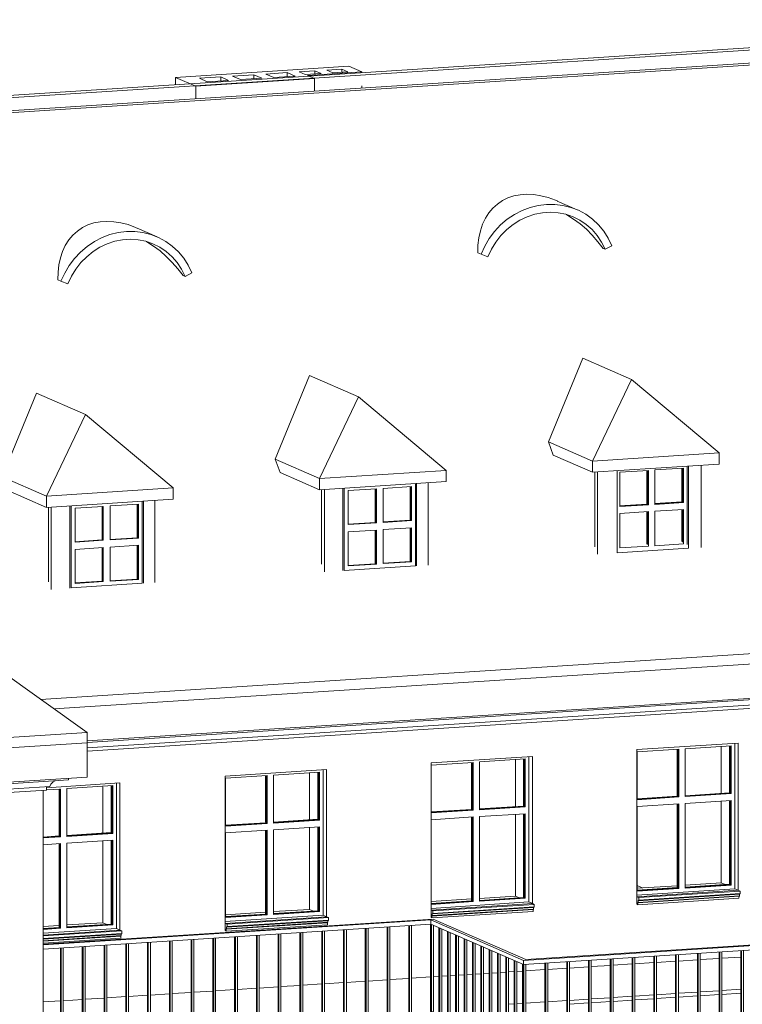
# Model space of a CAD drawing. Header units: millimetres. Extents: x -784 to 360321, y -10607 to 16514.
# Tile 93 of 95: x 331890 to 340411, y 136 to 11745. Entities that reach past the tile are written whole.
import ezdxf

# ---------------------------------------------------------------- set-up
doc = ezdxf.new("R2010")
doc.units = ezdxf.units.MM
doc.layers.add('A-AREA', color=7, linetype='Continuous', lineweight=5)
doc.layers.add('A-GENM', color=7, linetype='Continuous', lineweight=5)
for name, color, linetype, lineweight, true_color in [('A-FLOR', 7, 'Continuous', 18, 0x7f7f7f), ('A-FLOR-HRAL', 7, 'Continuous', 18, 0x7f7f7f), ('A-GLAZ', 7, 'Continuous', 18, 0x7f7f7f), ('A-ROOF', 7, 'Continuous', 18, 0x7f7f7f), ('A-WALL', 7, 'Continuous', 18, 0x7f7f7f)]:
    doc.layers.add(name, color=color, linetype=linetype, lineweight=lineweight, true_color=true_color)

# ---------------------------------------------------------------- blocks, each defined once
blk = doc.blocks.new('Poręcz - 25mm-V390-_3D_ Kopia 1 Kopia 2')
at = {"layer": 'A-FLOR-HRAL', "lineweight": 9}
for p, q in [((-9423, -2598), (-9423, -3626)), ((-9414, -3630), (-9414, -2597)), ((-9390, -3629), (-9390, -2596)), ((-9423, -3626), (-9414, -3630)), ((-9414, -3630), (-9390, -3629))]:
    blk.add_line(p, q, dxfattribs=at)
blk = doc.blocks.new('Poręcz - 25mm-V405-_3D_ Kopia 1 Kopia 2')
at = {"layer": 'A-FLOR-HRAL', "lineweight": 9}
for p, q in [((-9184, 1646), (-9184, 1205)), ((-9175, 1201), (-9175, 1647)), ((-9151, 1191), (-9151, 1648)), ((-9184, 1099), (-9184, 618)), ((-9175, 614), (-9175, 1100)), ((-9184, 618), (-9175, 614)), ((-9175, 614), (-9161, 615))]:
    blk.add_line(p, q, dxfattribs=at)
blk = doc.blocks.new('Poręcz - 25mm-V406-_3D_ Kopia 1 Kopia 2')
at = {"layer": 'A-FLOR-HRAL', "lineweight": 9}
for p, q in [((-9440, 1630), (-9440, 1317)), ((-9431, 1313), (-9431, 1630)), ((-9408, 1303), (-9408, 1632)), ((-9440, 1245), (-9440, 1141)), ((-9431, 1141), (-9431, 1241)), ((-9440, 1083), (-9440, 601)), ((-9431, 597), (-9431, 1083)), ((-9440, 601), (-9431, 597)), ((-9431, 597), (-9418, 598))]:
    blk.add_line(p, q, dxfattribs=at)
blk = doc.blocks.new('Poręcz - 25mm-V407-_3D_ Kopia 1 Kopia 2')
at = {"layer": 'A-FLOR-HRAL', "lineweight": 9}
for p, q in [((-9697, 1613), (-9697, 1429)), ((-9688, 1425), (-9688, 1614)), ((-9665, 1415), (-9665, 1615)), ((-9665, 1126), (-9665, 1343))]:
    blk.add_line(p, q, dxfattribs=at)
blk = doc.blocks.new('Poręcz - 25mm-V408-_3D_ Kopia 1 Kopia 2')
at = {"layer": 'A-FLOR-HRAL', "lineweight": 9}
for p, q in [((-9954, 1597), (-9954, 1542)), ((-9945, 1538), (-9945, 1597)), ((-9921, 1527), (-9921, 1599)), ((-9954, 1469), (-9954, 1108)), ((-9945, 1108), (-9945, 1465)), ((-9921, 1110), (-9921, 1455)), ((-9954, 1049), (-9954, 568)), ((-9945, 564), (-9945, 1050)), ((-9954, 568), (-9945, 564)), ((-9945, 564), (-9931, 565))]:
    blk.add_line(p, q, dxfattribs=at)
blk = doc.blocks.new('Poręcz - 25mm-V409-_3D_ Kopia 1 Kopia 2')
at = {"layer": 'A-FLOR-HRAL', "lineweight": 9}
for p, q in [((-10203, 1092), (-10203, 1578)), ((-10194, 1574), (-10194, 1092)), ((-10171, 1094), (-10171, 1564)), ((-10203, 549), (-10203, 1033)), ((-10194, 1034), (-10194, 545)), ((-10203, 549), (-10194, 545)), ((-10194, 545), (-10188, 545))]:
    blk.add_line(p, q, dxfattribs=at)
blk = doc.blocks.new('Poręcz - 25mm-V410-_3D_ Kopia 1 Kopia 2')
at = {"layer": 'A-FLOR-HRAL', "lineweight": 9}
for p, q in [((-10105, 1098), (-10105, 1535)), ((-10096, 1531), (-10096, 1099)), ((-10072, 1100), (-10072, 1521)), ((-10105, 506), (-10105, 1040)), ((-10096, 1040), (-10096, 502)), ((-10072, 503), (-10072, 1042)), ((-10105, 506), (-10096, 502)), ((-10096, 502), (-10072, 503))]:
    blk.add_line(p, q, dxfattribs=at)
blk = doc.blocks.new('Poręcz - 25mm-V411-_3D_ Kopia 1 Kopia 2')
at = {"layer": 'A-FLOR-HRAL', "lineweight": 9}
for p, q in [((-10006, 1104), (-10006, 1492)), ((-9997, 1488), (-9997, 1105)), ((-9974, 1106), (-9974, 1478)), ((-10006, 462), (-10006, 1046)), ((-9997, 1047), (-9997, 459)), ((-9974, 460), (-9974, 1048)), ((-10006, 462), (-9997, 459)), ((-9997, 459), (-9974, 460))]:
    blk.add_line(p, q, dxfattribs=at)
blk = doc.blocks.new('Poręcz - 25mm-V412-_3D_ Kopia 1 Kopia 2')
at = {"layer": 'A-FLOR-HRAL', "lineweight": 9}
for p, q in [((-9908, 1111), (-9908, 1449)), ((-9899, 1445), (-9899, 1111)), ((-9875, 1113), (-9875, 1435)), ((-9899, 1053), (-9899, 415)), ((-9875, 417), (-9875, 1055)), ((-9899, 415), (-9875, 417))]:
    blk.add_line(p, q, dxfattribs=at)
blk = doc.blocks.new('Poręcz - 25mm-V413-_3D_ Kopia 1 Kopia 2')
at = {"layer": 'A-FLOR-HRAL', "lineweight": 9}
for p, q in [((-9809, 1117), (-9809, 1406)), ((-9800, 1402), (-9800, 1118)), ((-9777, 1119), (-9777, 1391)), ((-9809, 376), (-9809, 1059)), ((-9800, 1059), (-9800, 372)), ((-9777, 374), (-9777, 1061)), ((-9809, 376), (-9800, 372)), ((-9800, 372), (-9777, 374))]:
    blk.add_line(p, q, dxfattribs=at)
blk = doc.blocks.new('Poręcz - 25mm-V414-_3D_ Kopia 1 Kopia 2')
at = {"layer": 'A-FLOR-HRAL', "lineweight": 9}
for p, q in [((-9710, 1123), (-9710, 1363)), ((-9701, 1359), (-9701, 1124)), ((-9678, 1126), (-9678, 1348)), ((-9710, 333), (-9710, 1065)), ((-9701, 1066), (-9701, 329)), ((-9678, 331), (-9678, 1067)), ((-9710, 333), (-9701, 329)), ((-9701, 329), (-9678, 331))]:
    blk.add_line(p, q, dxfattribs=at)
blk = doc.blocks.new('Poręcz - 25mm-V415-_3D_ Kopia 1 Kopia 2')
at = {"layer": 'A-FLOR-HRAL', "lineweight": 9}
for p, q in [((-9612, 1130), (-9612, 1319)), ((-9603, 1312), (-9603, 1130)), ((-9580, 1132), (-9580, 1305)), ((-9612, 290), (-9612, 1071)), ((-9603, 1072), (-9603, 286)), ((-9580, 288), (-9580, 1074)), ((-9612, 290), (-9603, 286)), ((-9603, 286), (-9580, 288))]:
    blk.add_line(p, q, dxfattribs=at)
blk = doc.blocks.new('Poręcz - 25mm-V388-_3D_ Kopia 1 Kopia 2')
at = {"layer": 'A-FLOR-HRAL', "lineweight": 9}
for p, q in [((-9481, -2543), (-9481, -2403)), ((-9472, -2407), (-9472, -2543)), ((-9449, -2541), (-9449, -2417)), ((-9481, -3432), (-9481, -2602)), ((-9472, -2601), (-9472, -3436)), ((-9449, -3435), (-9449, -2600)), ((-9481, -3432), (-9472, -3436)), ((-9472, -3436), (-9449, -3435))]:
    blk.add_line(p, q, dxfattribs=at)
blk = doc.blocks.new('Poręcz - 25mm-V416-_3D_ Kopia 1 Kopia 2')
at = {"layer": 'A-FLOR-HRAL', "lineweight": 9}
for p, q in [((-9415, 1142), (-9415, 1233)), ((-9406, 1229), (-9406, 1143)), ((-9382, 1145), (-9382, 1219)), ((-9382, 202), (-9382, 1086))]:
    blk.add_line(p, q, dxfattribs=at)
blk = doc.blocks.new('Poręcz - 25mm-V417-_3D_ Kopia 1 Kopia 2')
at = {"layer": 'A-FLOR-HRAL', "lineweight": 9}
for p, q in [((-9316, 1149), (-9316, 1190)), ((-9307, 1186), (-9307, 1149)), ((-9284, 1151), (-9284, 1176)), ((-9316, 161), (-9316, 1091)), ((-9307, 1091), (-9307, 157)), ((-9284, 159), (-9284, 1093)), ((-9316, 161), (-9307, 157)), ((-9307, 157), (-9284, 159))]:
    blk.add_line(p, q, dxfattribs=at)
blk = doc.blocks.new('Poręcz - 25mm-V418-_3D_ Kopia 1 Kopia 2')
at = {"layer": 'A-FLOR-HRAL', "lineweight": 9}
for p, q in [((-9217, 118), (-9217, 1097)), ((-9209, 1097), (-9209, 114)), ((-9185, 116), (-9185, 1099)), ((-9217, 118), (-9209, 114)), ((-9209, 114), (-9185, 116))]:
    blk.add_line(p, q, dxfattribs=at)
blk = doc.blocks.new('Poręcz - 25mm-V419-_3D_ Kopia 1 Kopia 2')
at = {"layer": 'A-FLOR-HRAL', "lineweight": 9}
for p, q in [((-11985, 914), (-11985, -110)), ((-11976, -114), (-11976, 914)), ((-11953, -112), (-11953, 921)), ((-11985, -110), (-11976, -114)), ((-11976, -114), (-11953, -112))]:
    blk.add_line(p, q, dxfattribs=at)
blk = doc.blocks.new('Poręcz - 25mm-V420-_3D_ Kopia 1 Kopia 2')
at = {"layer": 'A-FLOR-HRAL', "lineweight": 9}
for p, q in [((-16870, -421), (-16870, 608)), ((-16861, -425), (-16861, 605)), ((-16870, -421), (-16861, -425))]:
    blk.add_line(p, q, dxfattribs=at)
blk = doc.blocks.new('Poręcz - 25mm-V392-_3D_ Kopia 1 Kopia 2')
at = {"layer": 'A-FLOR-HRAL', "lineweight": 9}
for p, q in [((-17074, -4016), (-17074, -2987)), ((-17065, -4020), (-17065, -2991)), ((-17041, -4018), (-17041, -3001)), ((-17074, -4016), (-17065, -4020)), ((-17065, -4020), (-17041, -4018))]:
    blk.add_line(p, q, dxfattribs=at)
blk = doc.blocks.new('Poręcz - 25mm-V421-_3D_ Kopia 1 Kopia 2')
at = {"layer": 'A-FLOR-HRAL', "lineweight": 9}
for p, q in [((-20521, 914), (-20521, -113)), ((-20512, -116), (-20512, 914)), ((-20489, -115), (-20489, 914)), ((-20521, -113), (-20512, -116)), ((-20512, -116), (-20489, -115))]:
    blk.add_line(p, q, dxfattribs=at)
blk = doc.blocks.new('Poręcz - 25mm-V422-_3D_ Kopia 1 Kopia 2')
at = {"layer": 'A-FLOR-HRAL', "lineweight": 9}
for p, q in [((-10211, 1091), (-10211, 1581)), ((-10202, 1577), (-10202, 1092)), ((-10211, 552), (-10211, 1033)), ((-10202, 1034), (-10202, 548)), ((-10211, 552), (-10202, 548))]:
    blk.add_line(p, q, dxfattribs=at)
blk = doc.blocks.new('Poręcz - 25mm-V423-_3D_ Kopia 1 Kopia 2')
at = {"layer": 'A-FLOR-HRAL', "lineweight": 9}
for p, q in [((-16863, -424), (-16863, 605)), ((-16854, -428), (-16854, 605)), ((-16830, -426), (-16830, 606)), ((-16863, -424), (-16854, -428)), ((-16854, -428), (-16830, -426))]:
    blk.add_line(p, q, dxfattribs=at)
blk = doc.blocks.new('Poręcz - 25mm-V424-_3D_ Kopia 1 Kopia 2')
at = {"layer": 'A-FLOR-HRAL', "lineweight": 9}
for p, q in [((-17954, 1081), (-17954, 53)), ((-17945, 49), (-17945, 1078)), ((-17922, 50), (-17922, 1068)), ((-17954, 53), (-17945, 49)), ((-17945, 49), (-17922, 50))]:
    blk.add_line(p, q, dxfattribs=at)
blk = doc.blocks.new('Poręcz - Poręcz-1533151-_3D_ Kopia 1 Kopia 2')
for name, p in [('Poręcz - 25mm-V390-_3D_ Kopia 1 Kopia 2', (3576, 4459)), ('Poręcz - 25mm-V390-_3D_ Kopia 1 Kopia 2', (3758, 4471)), ('Poręcz - 25mm-V390-_3D_ Kopia 1 Kopia 2', (1779, 4343)), ('Poręcz - 25mm-V390-_3D_ Kopia 1 Kopia 2', (2036, 4360)), ('Poręcz - 25mm-V390-_3D_ Kopia 1 Kopia 2', (2293, 4377)), ('Poręcz - 25mm-V390-_3D_ Kopia 1 Kopia 2', (2550, 4393)), ('Poręcz - 25mm-V390-_3D_ Kopia 1 Kopia 2', (2806, 4410)), ('Poręcz - 25mm-V390-_3D_ Kopia 1 Kopia 2', (3063, 4426)), ('Poręcz - 25mm-V390-_3D_ Kopia 1 Kopia 2', (3320, 4443)), ('Poręcz - 25mm-V406-_3D_ Kopia 1 Kopia 2', (0, 0)), ('Poręcz - 25mm-V405-_3D_ Kopia 1 Kopia 2', (0, 0)), ('Poręcz - 25mm-V390-_3D_ Kopia 1 Kopia 2', (496, 4261)), ('Poręcz - 25mm-V390-_3D_ Kopia 1 Kopia 2', (752, 4277)), ('Poręcz - 25mm-V390-_3D_ Kopia 1 Kopia 2', (1009, 4294)), ('Poręcz - 25mm-V390-_3D_ Kopia 1 Kopia 2', (1266, 4310)), ('Poręcz - 25mm-V390-_3D_ Kopia 1 Kopia 2', (1523, 4327)), ('Poręcz - 25mm-V422-_3D_ Kopia 1 Kopia 2', (0, 0)), ('Poręcz - 25mm-V409-_3D_ Kopia 1 Kopia 2', (0, 0)), ('Poręcz - 25mm-V410-_3D_ Kopia 1 Kopia 2', (0, 0)), ('Poręcz - 25mm-V408-_3D_ Kopia 1 Kopia 2', (0, 0)), ('Poręcz - 25mm-V407-_3D_ Kopia 1 Kopia 2', (0, 0)), ('Poręcz - 25mm-V411-_3D_ Kopia 1 Kopia 2', (0, 0)), ('Poręcz - 25mm-V412-_3D_ Kopia 1 Kopia 2', (0, 0)), ('Poręcz - 25mm-V413-_3D_ Kopia 1 Kopia 2', (0, 0)), ('Poręcz - 25mm-V414-_3D_ Kopia 1 Kopia 2', (0, 0)), ('Poręcz - 25mm-V415-_3D_ Kopia 1 Kopia 2', (0, 0)), ('Poręcz - 25mm-V388-_3D_ Kopia 1 Kopia 2', (-32, 3680)), ('Poręcz - 25mm-V416-_3D_ Kopia 1 Kopia 2', (0, 0)), ('Poręcz - 25mm-V417-_3D_ Kopia 1 Kopia 2', (0, 0)), ('Poręcz - 25mm-V390-_3D_ Kopia 1 Kopia 2', (-9045, 3646)), ('Poręcz - 25mm-V390-_3D_ Kopia 1 Kopia 2', (-8788, 3663)), ('Poręcz - 25mm-V424-_3D_ Kopia 1 Kopia 2', (0, 0)), ('Poręcz - 25mm-V390-_3D_ Kopia 1 Kopia 2', (-508, 3649)), ('Poręcz - 25mm-V390-_3D_ Kopia 1 Kopia 2', (-252, 3665)), ('Poręcz - 25mm-V390-_3D_ Kopia 1 Kopia 2', (5, 3682)), ('Poręcz - 25mm-V418-_3D_ Kopia 1 Kopia 2', (0, 0)), ('Poręcz - 25mm-V390-_3D_ Kopia 1 Kopia 2', (262, 3698)), ('Poręcz - 25mm-V390-_3D_ Kopia 1 Kopia 2', (304, 3701)), ('Poręcz - 25mm-V390-_3D_ Kopia 1 Kopia 2', (-10842, 3530)), ('Poręcz - 25mm-V390-_3D_ Kopia 1 Kopia 2', (-10585, 3547)), ('Poręcz - 25mm-V390-_3D_ Kopia 1 Kopia 2', (-10329, 3563)), ('Poręcz - 25mm-V390-_3D_ Kopia 1 Kopia 2', (-10072, 3580)), ('Poręcz - 25mm-V390-_3D_ Kopia 1 Kopia 2', (-9815, 3597)), ('Poręcz - 25mm-V390-_3D_ Kopia 1 Kopia 2', (-9558, 3613)), ('Poręcz - 25mm-V390-_3D_ Kopia 1 Kopia 2', (-9302, 3630)), ('Poręcz - 25mm-V392-_3D_ Kopia 1 Kopia 2', (-782, 4026)), ('Poręcz - 25mm-V392-_3D_ Kopia 1 Kopia 2', (-683, 3983)), ('Poręcz - 25mm-V392-_3D_ Kopia 1 Kopia 2', (-585, 3940)), ('Poręcz - 25mm-V390-_3D_ Kopia 1 Kopia 2', (-2305, 3533)), ('Poręcz - 25mm-V390-_3D_ Kopia 1 Kopia 2', (-2049, 3550)), ('Poręcz - 25mm-V390-_3D_ Kopia 1 Kopia 2', (-1792, 3566)), ('Poręcz - 25mm-V390-_3D_ Kopia 1 Kopia 2', (-1535, 3583)), ('Poręcz - 25mm-V390-_3D_ Kopia 1 Kopia 2', (-1279, 3599)), ('Poręcz - 25mm-V390-_3D_ Kopia 1 Kopia 2', (-1022, 3616)), ('Poręcz - 25mm-V390-_3D_ Kopia 1 Kopia 2', (-765, 3632)), ('Poręcz - 25mm-V390-_3D_ Kopia 1 Kopia 2', (-12639, 3415)), ('Poręcz - 25mm-V390-_3D_ Kopia 1 Kopia 2', (-12382, 3431)), ('Poręcz - 25mm-V390-_3D_ Kopia 1 Kopia 2', (-12126, 3448)), ('Poręcz - 25mm-V390-_3D_ Kopia 1 Kopia 2', (-11869, 3464)), ('Poręcz - 25mm-V390-_3D_ Kopia 1 Kopia 2', (-11612, 3481)), ('Poręcz - 25mm-V390-_3D_ Kopia 1 Kopia 2', (-11355, 3497)), ('Poręcz - 25mm-V421-_3D_ Kopia 1 Kopia 2', (0, 0)), ('Poręcz - 25mm-V392-_3D_ Kopia 1 Kopia 2', (-486, 3897)), ('Poręcz - 25mm-V392-_3D_ Kopia 1 Kopia 2', (-388, 3853)), ('Poręcz - 25mm-V392-_3D_ Kopia 1 Kopia 2', (-289, 3810)), ('Poręcz - 25mm-V390-_3D_ Kopia 1 Kopia 2', (-4102, 3417)), ('Poręcz - 25mm-V390-_3D_ Kopia 1 Kopia 2', (-3846, 3434)), ('Poręcz - 25mm-V390-_3D_ Kopia 1 Kopia 2', (-3589, 3450)), ('Poręcz - 25mm-V390-_3D_ Kopia 1 Kopia 2', (-3332, 3467)), ('Poręcz - 25mm-V390-_3D_ Kopia 1 Kopia 2', (-3076, 3483)), ('Poręcz - 25mm-V390-_3D_ Kopia 1 Kopia 2', (-2819, 3500)), ('Poręcz - 25mm-V419-_3D_ Kopia 1 Kopia 2', (0, 0)), ('Poręcz - 25mm-V390-_3D_ Kopia 1 Kopia 2', (-12896, 3398)), ('Poręcz - 25mm-V392-_3D_ Kopia 1 Kopia 2', (-190, 3767)), ('Poręcz - 25mm-V392-_3D_ Kopia 1 Kopia 2', (-92, 3724)), ('Poręcz - 25mm-V390-_3D_ Kopia 1 Kopia 2', (-5900, 3302)), ('Poręcz - 25mm-V390-_3D_ Kopia 1 Kopia 2', (-5643, 3318)), ('Poręcz - 25mm-V390-_3D_ Kopia 1 Kopia 2', (-5386, 3335)), ('Poręcz - 25mm-V390-_3D_ Kopia 1 Kopia 2', (-5129, 3351)), ('Poręcz - 25mm-V390-_3D_ Kopia 1 Kopia 2', (-4873, 3368)), ('Poręcz - 25mm-V390-_3D_ Kopia 1 Kopia 2', (-4616, 3384)), ('Poręcz - 25mm-V390-_3D_ Kopia 1 Kopia 2', (-4359, 3401)), ('Poręcz - 25mm-V392-_3D_ Kopia 1 Kopia 2', (7, 3681)), ('Poręcz - 25mm-V392-_3D_ Kopia 1 Kopia 2', (105, 3638)), ('Poręcz - 25mm-V420-_3D_ Kopia 1 Kopia 2', (0, 0)), ('Poręcz - 25mm-V423-_3D_ Kopia 1 Kopia 2', (0, 0)), ('Poręcz - 25mm-V390-_3D_ Kopia 1 Kopia 2', (-7183, 3219)), ('Poręcz - 25mm-V390-_3D_ Kopia 1 Kopia 2', (-6926, 3235)), ('Poręcz - 25mm-V390-_3D_ Kopia 1 Kopia 2', (-6670, 3252)), ('Poręcz - 25mm-V390-_3D_ Kopia 1 Kopia 2', (-6413, 3268)), ('Poręcz - 25mm-V390-_3D_ Kopia 1 Kopia 2', (-6156, 3285))]:
    blk.add_blockref(name, p)
blk = doc.blocks.new('Typ poręczy górnej - Górna poręcz_wewnętrzny_-1533184-_3D_ Kopia 1 Kopia 2')
at = {"layer": 'A-FLOR-HRAL', "lineweight": 9}
for p, q in [((-10227, 1637), (-5646, 1932)), ((-5628, 1925), (-10162, 1633)), ((-5628, 1875), (-10064, 1590)), ((-5646, 1932), (-5628, 1925)), ((-5628, 1925), (-5628, 1875)), ((-9135, 1160), (-10227, 1637)), ((-10227, 1588), (-10227, 1637)), ((-10162, 1633), (-9070, 1156)), ((-10227, 1588), (-9233, 1154)), ((-22523, 845), (-17924, 1141)), ((-17952, 1131), (-22523, 836)), ((-17952, 1081), (-22523, 787)), ((-17952, 1081), (-17952, 1131)), ((-16861, 654), (-17952, 1131)), ((-16861, 605), (-17952, 1081)), ((-17924, 1141), (-16832, 665)), ((-9070, 1156), (-16861, 654)), ((-9070, 1106), (-16861, 605)), ((-16832, 665), (-9135, 1160)), ((-9070, 1106), (-9070, 1156)), ((-16861, 605), (-16861, 654))]:
    blk.add_line(p, q, dxfattribs=at)
blk = doc.blocks.new('Aluprof_MB-45_I_Alu_Window-FIX-4-panel_ENG_R-00495 - 1230 x 1480-V475-_3D_ Kopia 1 Kopia 2')
at = {"layer": 'A-GLAZ', "lineweight": 9}
for p, q in [((-23871, -1502), (-23871, -3216)), ((-23871, -1502), (-23871, -3216)), ((-25022, -1602), (-24530, -1570)), ((-25022, -2166), (-25022, -1602)), ((-24541, -2130), (-24541, -1570)), ((-24530, -1570), (-24530, -2134)), ((-24454, -1565), (-23915, -1530)), ((-24454, -2130), (-24454, -1565)), ((-23926, -1531), (-23926, -2090)), ((-23915, -1530), (-23915, -2095)), ((-25023, -2161), (-24541, -2130)), ((-24530, -2134), (-25022, -2166)), ((-24541, -2130), (-24530, -2134)), ((-24454, -2124), (-23926, -2090)), ((-23915, -2095), (-24454, -2130)), ((-24454, -2209), (-23915, -2175)), ((-23926, -2090), (-23915, -2095)), ((-23926, -2175), (-23926, -3168)), ((-23915, -2175), (-23915, -3173)), ((-25022, -2246), (-24530, -2214)), ((-25022, -3244), (-25022, -2246)), ((-24541, -3208), (-24541, -2215)), ((-24530, -2214), (-24530, -3212)), ((-24454, -3208), (-24454, -2209)), ((-25025, -3291), (-23871, -3216)), ((-23871, -3216), (-25025, -3291)), ((-24541, -3208), (-25022, -3239)), ((-24530, -3212), (-25022, -3244)), ((-24530, -3212), (-24541, -3208)), ((-23926, -3168), (-24454, -3202)), ((-23915, -3173), (-24454, -3208)), ((-23915, -3173), (-23926, -3168))]:
    blk.add_line(p, q, dxfattribs=at)
at = {"layer": 'A-GLAZ', "color": 252, "lineweight": 9, "true_color": 0x929292}
for p, q in [((-24549, -2120), (-24549, -1571)), ((-24546, -1571), (-24546, -2124)), ((-23934, -1532), (-23934, -2082)), ((-23931, -2085), (-23931, -1531)), ((-24454, -2119), (-23934, -2085)), ((-23931, -2086), (-24454, -2120)), ((-23934, -2085), (-23931, -2086)), ((-25023, -2155), (-24549, -2125)), ((-24546, -2126), (-25023, -2157)), ((-24549, -2125), (-24546, -2126)), ((-23934, -2176), (-23934, -3163)), ((-23931, -3164), (-23931, -2176)), ((-24549, -3203), (-24549, -2216)), ((-24546, -2215), (-24546, -3204)), ((-24549, -3203), (-25022, -3233)), ((-25022, -3235), (-24546, -3204)), ((-24546, -3204), (-24549, -3203)), ((-23934, -3163), (-24454, -3197)), ((-24454, -3198), (-23931, -3164)), ((-23931, -3164), (-23934, -3163))]:
    blk.add_line(p, q, dxfattribs=at)
blk = doc.blocks.new('Aluprof_MB-45_I_Alu_Window-FIX-4-panel_ENG_R-00495 - 1230 x 1480-V481-_3D_ Kopia 1 Kopia 2')
at = {"layer": 'A-GLAZ', "lineweight": 9}
for p, q in [((-22484, 2665), (-22318, 2675)), ((-22328, 2116), (-22328, 2676)), ((-22318, 2675), (-22318, 2111)), ((-22242, 2680), (-21703, 2715)), ((-22242, 2116), (-22242, 2680)), ((-21714, 2714), (-21714, 2155)), ((-21703, 2715), (-21703, 2151)), ((-21659, 2744), (-21659, 1029)), ((-21659, 2744), (-21659, 1029)), ((-22523, 2103), (-22328, 2116)), ((-22318, 2111), (-22523, 2098)), ((-22328, 2116), (-22318, 2111)), ((-22242, 2121), (-21714, 2155)), ((-21703, 2151), (-22242, 2116)), ((-21714, 2155), (-21703, 2151)), ((-22523, 2018), (-22318, 2031)), ((-22328, 1038), (-22328, 2031)), ((-22318, 2031), (-22318, 1033)), ((-22242, 2036), (-21703, 2071)), ((-22242, 1038), (-22242, 2036)), ((-21714, 2070), (-21714, 1077)), ((-21703, 2071), (-21703, 1073)), ((-21714, 1077), (-22242, 1043)), ((-21703, 1073), (-22242, 1038)), ((-21703, 1073), (-21714, 1077)), ((-22328, 1038), (-22523, 1025)), ((-22318, 1033), (-22523, 1020)), ((-22523, 974), (-21659, 1029)), ((-21659, 1029), (-22523, 974)), ((-22318, 1033), (-22328, 1038))]:
    blk.add_line(p, q, dxfattribs=at)
at = {"layer": 'A-GLAZ', "color": 252, "lineweight": 9, "true_color": 0x929292}
for p, q in [((-22336, 2126), (-22336, 2674)), ((-22333, 2674), (-22333, 2122)), ((-21722, 2714), (-21722, 2163)), ((-21719, 2160), (-21719, 2714)), ((-22523, 2109), (-22336, 2121)), ((-22333, 2120), (-22523, 2107)), ((-22336, 2121), (-22333, 2120)), ((-22242, 2127), (-21722, 2161)), ((-21719, 2159), (-22242, 2125)), ((-21722, 2161), (-21719, 2159)), ((-22336, 1043), (-22336, 2030)), ((-22333, 2030), (-22333, 1042)), ((-21722, 2070), (-21722, 1083)), ((-21719, 1081), (-21719, 2070)), ((-21722, 1083), (-22242, 1049)), ((-22242, 1047), (-21719, 1081)), ((-21719, 1081), (-21722, 1083)), ((-22336, 1043), (-22523, 1031)), ((-22523, 1029), (-22333, 1042)), ((-22333, 1042), (-22336, 1043))]:
    blk.add_line(p, q, dxfattribs=at)
blk = doc.blocks.new('Aluprof_MB-45_I_Alu_Window-FIX-4-panel_ENG_R-00495 - 1230 x 1484-1596590-_3D_ Kopia 1 Kopia 2')
at = {"layer": 'A-GLAZ', "lineweight": 9}
for p, q in [((-15725, 6410), (-15387, 6432)), ((-15725, 6004), (-15725, 6410)), ((-15398, 6030), (-15398, 6431)), ((-15387, 6432), (-15387, 6025)), ((-15311, 6437), (-14973, 6459)), ((-15311, 6030), (-15311, 6437)), ((-14984, 6458), (-14984, 6057)), ((-14973, 6459), (-14973, 6052)), ((-14929, 5557), (-14929, 6476)), ((-14929, 6476), (-14929, 5557)), ((-15312, 6036), (-14984, 6057)), ((-14973, 6052), (-15311, 6030)), ((-14984, 6057), (-14973, 6052)), ((-15726, 6009), (-15398, 6030)), ((-15387, 6025), (-15725, 6004)), ((-15725, 5924), (-15387, 5946)), ((-15725, 5517), (-15725, 5924)), ((-15398, 6030), (-15387, 6025)), ((-15398, 5557), (-15398, 5945)), ((-15387, 5946), (-15387, 5539)), ((-15311, 5950), (-14973, 5972)), ((-15311, 5544), (-15311, 5950)), ((-14984, 5972), (-14984, 5584)), ((-14973, 5972), (-14973, 5566)), ((-15387, 5539), (-15725, 5517)), ((-14973, 5566), (-15311, 5544))]:
    blk.add_line(p, q, dxfattribs=at)
at = {"layer": 'A-GLAZ', "color": 252, "lineweight": 9, "true_color": 0x929292}
for p, q in [((-15406, 6035), (-15406, 6425)), ((-15403, 6429), (-15403, 6034)), ((-14992, 6452), (-14992, 6062)), ((-14989, 6060), (-14989, 6456)), ((-15311, 6041), (-14992, 6062)), ((-14989, 6060), (-15311, 6040)), ((-14992, 6062), (-14989, 6060)), ((-15727, 6015), (-15406, 6035)), ((-15403, 6034), (-15726, 6013)), ((-15406, 6035), (-15403, 6034)), ((-15406, 5572), (-15406, 5939)), ((-15403, 5943), (-15403, 5563)), ((-14992, 5965), (-14992, 5599)), ((-14989, 5590), (-14989, 5969))]:
    blk.add_line(p, q, dxfattribs=at)
blk = doc.blocks.new('Aluprof_MB-45_I_Alu_Window-FIX-4-panel_ENG_R-00495 - 1230 x 1484-V483-_3D_ Kopia 1 Kopia 2')
at = {"layer": 'A-GLAZ', "lineweight": 9}
for p, q in [((-18134, 5308), (-18134, 6275)), ((-18134, 6275), (-18134, 5308)), ((-18120, 5307), (-18120, 6276)), ((-18988, 5251), (-18988, 6220)), ((-18974, 6221), (-18974, 5253)), ((-18974, 5253), (-18974, 6221)), ((-18927, 6193), (-18594, 6214)), ((-18927, 6193), (-18927, 5792)), ((-18598, 5815), (-18598, 6215)), ((-18594, 6214), (-18594, 5814)), ((-18513, 6220), (-18180, 6241)), ((-18513, 5819), (-18513, 6220)), ((-18184, 6241), (-18184, 5842)), ((-18180, 5840), (-18180, 6241)), ((-18927, 5794), (-18598, 5815)), ((-18594, 5814), (-18927, 5792)), ((-18598, 5815), (-18594, 5814)), ((-18513, 5820), (-18184, 5842)), ((-18180, 5840), (-18513, 5819)), ((-18184, 5842), (-18180, 5840)), ((-18927, 5706), (-18594, 5728)), ((-18927, 5706), (-18927, 5306)), ((-18598, 5329), (-18598, 5728)), ((-18594, 5728), (-18594, 5327)), ((-18513, 5733), (-18180, 5755)), ((-18513, 5332), (-18513, 5733)), ((-18184, 5755), (-18184, 5355)), ((-18180, 5354), (-18180, 5755)), ((-18184, 5355), (-18514, 5334)), ((-18513, 5332), (-18180, 5354)), ((-18180, 5354), (-18184, 5355)), ((-18974, 5253), (-18134, 5308)), ((-18134, 5308), (-18974, 5253)), ((-18598, 5329), (-18927, 5307)), ((-18927, 5306), (-18594, 5327)), ((-18594, 5327), (-18598, 5329))]:
    blk.add_line(p, q, dxfattribs=at)
at = {"layer": 'A-GLAZ', "color": 252, "lineweight": 9, "true_color": 0x929292}
for p, q in [((-18608, 5818), (-18608, 6214)), ((-18194, 5845), (-18194, 6240)), ((-18928, 5797), (-18608, 5818)), ((-18608, 5818), (-18601, 5815)), ((-18513, 5824), (-18194, 5845)), ((-18194, 5845), (-18187, 5842)), ((-18608, 5331), (-18608, 5727)), ((-18194, 5358), (-18194, 5754)), ((-18514, 5337), (-18194, 5358)), ((-18187, 5355), (-18194, 5358)), ((-18927, 5311), (-18608, 5331)), ((-18601, 5328), (-18608, 5331))]:
    blk.add_line(p, q, dxfattribs=at)
blk = doc.blocks.new('Modele ogólne 7 - Modele ogólne 7-1839759-_3D_ Kopia 1 Kopia 2')
at = {"layer": 'A-GENM'}
for p, q in [((-10667, 1717), (-9472, 1794)), ((-10654, 1671), (-9459, 1748)), ((-10646, 1707), (-9451, 1784)), ((-10646, 1678), (-9451, 1755)), ((-9472, 1794), (-9451, 1784)), ((-9451, 1755), (-9459, 1748)), ((-9459, 1748), (-9459, 1728)), ((-9451, 1784), (-9451, 1755)), ((-11900, 1637), (-13095, 1560)), ((-11878, 1628), (-13073, 1551)), ((-11900, 1637), (-11878, 1628)), ((-11878, 1628), (-11878, 1598)), ((-10646, 1707), (-10667, 1717)), ((-10667, 1717), (-10667, 1634)), ((-10665, 1627), (-10658, 1624)), ((-10658, 1624), (-9463, 1701)), ((-10658, 1624), (-10657, 1646)), ((-10657, 1646), (-9462, 1723)), ((-10657, 1646), (-10654, 1651)), ((-10654, 1651), (-9459, 1728)), ((-10654, 1671), (-10646, 1678)), ((-10654, 1651), (-10654, 1671)), ((-10646, 1678), (-10646, 1707)), ((-9462, 1723), (-9463, 1701)), ((-9459, 1728), (-9462, 1723)), ((-13073, 1551), (-13095, 1560)), ((-13095, 1560), (-13095, 1478)), ((-11890, 1567), (-13085, 1490)), ((-11890, 1544), (-13085, 1467)), ((-11886, 1591), (-13081, 1514)), ((-11886, 1572), (-13081, 1495)), ((-13081, 1514), (-13073, 1521)), ((-13081, 1495), (-13081, 1514)), ((-11878, 1598), (-13073, 1521)), ((-13073, 1521), (-13073, 1551)), ((-11886, 1572), (-11890, 1567)), ((-11890, 1567), (-11890, 1544)), ((-11878, 1598), (-11886, 1591)), ((-11886, 1591), (-11886, 1572)), ((-14327, 1481), (-15522, 1404)), ((-15500, 1395), (-15522, 1404)), ((-15522, 1404), (-15522, 1321)), ((-14317, 1410), (-15512, 1333)), ((-14313, 1435), (-15508, 1358)), ((-14313, 1415), (-15508, 1338)), ((-14305, 1471), (-15500, 1395)), ((-14305, 1442), (-15500, 1365)), ((-15500, 1365), (-15500, 1395)), ((-14327, 1481), (-14305, 1471)), ((-14317, 1410), (-14318, 1388)), ((-14313, 1415), (-14317, 1410)), ((-14305, 1442), (-14313, 1435)), ((-14313, 1435), (-14313, 1415)), ((-14305, 1471), (-14305, 1442)), ((-13092, 1471), (-13085, 1467)), ((-13085, 1490), (-13081, 1495)), ((-13085, 1467), (-13085, 1490)), ((-16754, 1325), (-17949, 1248)), ((-16741, 1279), (-17936, 1202)), ((-16733, 1315), (-17927, 1238)), ((-16733, 1286), (-17927, 1209)), ((-16754, 1325), (-16733, 1315)), ((-16733, 1286), (-16741, 1279)), ((-16741, 1279), (-16741, 1259)), ((-16733, 1315), (-16733, 1286)), ((-15520, 1314), (-15512, 1311)), ((-14318, 1388), (-15512, 1311)), ((-15512, 1333), (-15508, 1338)), ((-15512, 1311), (-15512, 1333)), ((-15508, 1358), (-15500, 1365)), ((-15508, 1338), (-15508, 1358)), ((-19181, 1168), (-20376, 1091)), ((-19181, 1168), (-19160, 1159)), ((-17927, 1238), (-17949, 1248)), ((-17949, 1248), (-17949, 1165)), ((-16745, 1232), (-17940, 1155)), ((-17940, 1155), (-17939, 1177)), ((-16744, 1254), (-17939, 1177)), ((-17939, 1177), (-17936, 1182)), ((-16741, 1259), (-17936, 1182)), ((-17936, 1202), (-17927, 1209)), ((-17936, 1182), (-17936, 1202)), ((-17927, 1209), (-17927, 1238)), ((-16744, 1254), (-16745, 1232)), ((-16741, 1259), (-16744, 1254)), ((-20355, 1082), (-20376, 1091)), ((-20376, 1091), (-20376, 1008)), ((-19172, 1075), (-20367, 998)), ((-19171, 1098), (-20366, 1021)), ((-19168, 1122), (-20363, 1045)), ((-19168, 1103), (-20363, 1026)), ((-20363, 1045), (-20355, 1052)), ((-20363, 1026), (-20363, 1045)), ((-19160, 1159), (-20355, 1082)), ((-19160, 1129), (-20355, 1052)), ((-20355, 1052), (-20355, 1082)), ((-19171, 1098), (-19172, 1075)), ((-19168, 1103), (-19171, 1098)), ((-19160, 1129), (-19168, 1122)), ((-19168, 1122), (-19168, 1103)), ((-19160, 1159), (-19160, 1129)), ((-17947, 1158), (-17940, 1155)), ((-21618, 1011), (-22523, 953)), ((-21596, 1002), (-22523, 942)), ((-21596, 972), (-22523, 913)), ((-21604, 965), (-22523, 906)), ((-21604, 946), (-22523, 886)), ((-21608, 941), (-22523, 882)), ((-21618, 1011), (-21596, 1002)), ((-21604, 946), (-21608, 941)), ((-21608, 941), (-21608, 918)), ((-21596, 972), (-21604, 965)), ((-21604, 965), (-21604, 946)), ((-21596, 1002), (-21596, 972)), ((-20374, 1002), (-20367, 998)), ((-20367, 998), (-20366, 1021)), ((-20366, 1021), (-20363, 1026)), ((-21608, 918), (-22523, 859))]:
    blk.add_line(p, q, dxfattribs=at)
for points in [[(-10667, 1634, 0), (-10667, 1633, 0), (-10666, 1633, 0), (-10666, 1631, 0), (-10666, 1630, 0), (-10665, 1629, 0), (-10665, 1627, 0)], [(-13095, 1478, 0), (-13094, 1477, 0), (-13094, 1476, 0), (-13093, 1475, 0), (-13093, 1474, 0), (-13092, 1472, 0), (-13092, 1471, 0)], [(-15522, 1321, 0), (-15521, 1321, 0), (-15521, 1320, 0), (-15520, 1319, 0), (-15520, 1317, 0), (-15520, 1316, 0), (-15520, 1314, 0)], [(-17949, 1165, 0), (-17948, 1164, 0), (-17948, 1164, 0), (-17947, 1162, 0), (-17947, 1161, 0), (-17947, 1159, 0), (-17947, 1158, 0)], [(-20376, 1008, 0), (-20376, 1008, 0), (-20375, 1007, 0), (-20375, 1006, 0), (-20374, 1005, 0), (-20374, 1003, 0), (-20374, 1002, 0)]]:
    blk.add_polyline3d(points, dxfattribs=at)
blk = doc.blocks.new('Modele ogólne 8 - Modele ogólne 8-1841655-_3D_ Kopia 1 Kopia 2')
at = {"layer": 'A-GENM'}
for p, q in [((-6643, 4212), (-22006, 3222)), ((-22006, 3159), (-6517, 4157)), ((-22006, 3120), (-6468, 4121)), ((-22226, 2782), (-22226, 2801)), ((-22226, 2782), (-28869, 2354)), ((-28771, 2297), (-22446, 2705)), ((-22484, 2663), (-22484, 2702)), ((-28754, 2259), (-22484, 2663))]:
    blk.add_line(p, q, dxfattribs=at)
blk.add_polyline3d([(-22446, 2705, 0), (-22431, 2732, 0), (-22408, 2755, 0), (-22381, 2772, 0)], dxfattribs=at)

msp = doc.modelspace()

# ---------------------------------------------------------------- linework, layer by layer
at = {"layer": 'A-AREA'}
for p, q in [((338630, 581), (338855, 595)), ((338887, 597), (339111, 612)), ((339144, 614), (339368, 628)), ((339400, 630), (339625, 645)), ((339657, 647), (339881, 661)), ((339914, 663), (340138, 678)), ((340170, 680), (340395, 694)), ((336768, 461), (336835, 465)), ((336867, 467), (336933, 471)), ((336966, 473), (337032, 478)), ((337064, 480), (337130, 484)), ((337163, 486), (337229, 490)), ((337261, 492), (337328, 497)), ((337360, 499), (337426, 503)), ((337458, 505), (337525, 509)), ((337557, 511), (337623, 516)), ((337656, 518), (337722, 522)), ((337754, 524), (337817, 528)), ((337860, 531), (338084, 545)), ((338117, 547), (338341, 562)), ((338373, 564), (338598, 578)), ((334971, 345), (335196, 359)), ((335228, 361), (335452, 376)), ((335485, 378), (335709, 392)), ((335741, 394), (335966, 409)), ((335998, 411), (336223, 425)), ((336255, 428), (336479, 442)), ((336512, 444), (336736, 459)), ((333174, 229), (333399, 244)), ((333431, 246), (333655, 260)), ((333688, 262), (333912, 277)), ((333944, 279), (334169, 293)), ((334201, 295), (334426, 310)), ((334458, 312), (334682, 326)), ((334715, 328), (334939, 343)), ((339368, 247), (339144, 233)), ((339625, 264), (339400, 249)), ((339881, 280), (339657, 266)), ((339881, 235), (339657, 221)), ((340138, 297), (339914, 282)), ((340138, 252), (339914, 237)), ((340395, 313), (340170, 299)), ((340395, 268), (340170, 254)), ((332167, 164), (332372, 177)), ((332404, 179), (332629, 194)), ((332661, 196), (332885, 210)), ((332918, 213), (333142, 227)), ((337722, 141), (337656, 137)), ((337817, 147), (337754, 143)), ((338084, 164), (337860, 150)), ((338341, 181), (338117, 167)), ((338598, 198), (338373, 183)), ((338598, 153), (338373, 138)), ((338855, 214), (338630, 200)), ((338855, 169), (338630, 155)), ((339111, 231), (338887, 216)), ((339111, 186), (338887, 171)), ((339368, 202), (339144, 188)), ((339625, 219), (339400, 204))]:
    msp.add_line(p, q, dxfattribs=at)
at = {"layer": 'A-FLOR', "lineweight": 9}
for p, q in [((348010, 4228), (332684, 3241)), ((332684, 3219), (332684, 2815)), ((332684, 2815), (325729, 2367)), ((338855, 595), (338630, 581)), ((338598, 578), (338373, 564)), ((335966, 409), (335741, 394)), ((336223, 425), (335998, 411))]:
    msp.add_line(p, q, dxfattribs=at)
at = {"layer": 'A-ROOF', "lineweight": 9}
for p, q in [((345625, 11745), (328430, 10638)), ((328621, 10624), (345540, 11713)), ((328842, 10458), (346036, 11566)), ((345846, 11580), (328927, 10490)), ((327871, 6782), (332684, 3341)), ((332137, 3732), (348010, 4755)), ((348010, 4632), (332294, 3620)), ((325729, 2893), (332684, 3341)), ((332684, 3219), (332684, 3341)), ((332684, 3219), (325729, 2771))]:
    msp.add_line(p, q, dxfattribs=at)
at = {"layer": 'A-ROOF', "color": 7, "lineweight": 5}
for p, q in [((338462, 9505), (338229, 9607)), ((333510, 9186), (333276, 9288)), ((338793, 9038), (338874, 9080)), ((337292, 8997), (337330, 8981)), ((337330, 8981), (337411, 8949)), ((338771, 9048), (338793, 9038)), ((333818, 8728), (333840, 8719)), ((333840, 8719), (333922, 8761)), ((332340, 8678), (332377, 8662)), ((332377, 8662), (332459, 8630)), ((338530, 7756), (338125, 6770)), ((339106, 7504), (338530, 7756)), ((335309, 7549), (334904, 6563)), ((335885, 7297), (335309, 7549)), ((338646, 6542), (339106, 7504)), ((339106, 7504), (340140, 6639)), ((332088, 7341), (331683, 6355)), ((332665, 7090), (332088, 7341)), ((335425, 6335), (335885, 7297)), ((335885, 7297), (336919, 6431)), ((332205, 6127), (332665, 7090)), ((332665, 7090), (333698, 6224)), ((338125, 6770), (338646, 6542)), ((338125, 6770), (338182, 6613)), ((338646, 6542), (340140, 6639)), ((340140, 6639), (340140, 6506)), ((334904, 6563), (335425, 6335)), ((334904, 6563), (334961, 6405)), ((338646, 6410), (338182, 6613)), ((338646, 6410), (338646, 6542)), ((340140, 6506), (338646, 6410)), ((335425, 6203), (334961, 6405)), ((335425, 6335), (336919, 6431)), ((336919, 6431), (336919, 6299)), ((331683, 6355), (332205, 6127)), ((335425, 6203), (335425, 6335)), ((336919, 6299), (335425, 6203)), ((332205, 5995), (331741, 6198)), ((332205, 6127), (333698, 6224)), ((333698, 6224), (333698, 6091)), ((332205, 5995), (332205, 6127)), ((333698, 6091), (332205, 5995))]:
    msp.add_line(p, q, dxfattribs=at)
for points in [[(338236, 9604, 0), (338207, 9617, 0), (338121, 9648, 0), (338036, 9670, 0), (337952, 9683, 0), (337871, 9687, 0), (337793, 9682, 0), (337718, 9668, 0), (337648, 9645, 0), (337583, 9613, 0), (337523, 9572, 0), (337469, 9524, 0), (337421, 9467, 0), (337381, 9404, 0), (337348, 9333, 0), (337322, 9257, 0), (337304, 9175, 0), (337294, 9088, 0), (337292, 8997, 0)], [(338874, 9080, 0), (338830, 9170, 0), (338777, 9253, 0), (338714, 9328, 0), (338643, 9394, 0), (338564, 9451, 0), (338480, 9498, 0), (338390, 9533, 0), (338296, 9556, 0), (338200, 9568, 0), (338102, 9568, 0), (338004, 9556, 0), (337908, 9531, 0), (337814, 9496, 0), (337724, 9449, 0), (337640, 9392, 0), (337561, 9325, 0), (337490, 9249, 0), (337427, 9166, 0), (337374, 9076, 0), (337330, 8981, 0)], [(337411, 8949, 0), (337453, 9039, 0), (337504, 9123, 0), (337564, 9200, 0), (337633, 9270, 0), (337708, 9331, 0), (337789, 9382, 0), (337875, 9423, 0), (337965, 9452, 0), (338056, 9470, 0), (338148, 9476, 0), (338240, 9470, 0), (338329, 9452, 0), (338415, 9422, 0), (338496, 9382, 0), (338571, 9331, 0), (338640, 9270, 0), (338700, 9200, 0), (338751, 9122, 0), (338793, 9038, 0)], [(338334, 9450, 0), (338342, 9446, 0), (338421, 9395, 0), (338498, 9338, 0), (338572, 9274, 0), (338642, 9203, 0), (338709, 9128, 0), (338771, 9048, 0)], [(333284, 9285, 0), (333255, 9297, 0), (333169, 9329, 0), (333083, 9351, 0), (333000, 9364, 0), (332919, 9368, 0), (332840, 9363, 0), (332766, 9349, 0), (332695, 9326, 0), (332630, 9294, 0), (332570, 9253, 0), (332516, 9205, 0), (332469, 9148, 0), (332428, 9085, 0), (332395, 9014, 0), (332370, 8938, 0), (332352, 8856, 0), (332342, 8769, 0), (332340, 8678, 0)], [(333922, 8761, 0), (333878, 8851, 0), (333824, 8934, 0), (333761, 9009, 0), (333690, 9075, 0), (333612, 9132, 0), (333527, 9178, 0), (333437, 9214, 0), (333344, 9237, 0), (333247, 9249, 0), (333150, 9249, 0), (333052, 9236, 0), (332955, 9212, 0), (332862, 9177, 0), (332772, 9130, 0), (332687, 9073, 0), (332609, 9006, 0), (332538, 8930, 0), (332475, 8847, 0), (332421, 8757, 0), (332377, 8662, 0)], [(332459, 8630, 0), (332500, 8720, 0), (332552, 8804, 0), (332612, 8881, 0), (332680, 8951, 0), (332755, 9012, 0), (332837, 9063, 0), (332923, 9103, 0), (333012, 9133, 0), (333103, 9151, 0), (333196, 9157, 0), (333287, 9151, 0), (333376, 9133, 0), (333462, 9103, 0), (333544, 9063, 0), (333619, 9011, 0), (333687, 8951, 0), (333747, 8881, 0), (333799, 8803, 0), (333840, 8719, 0)], [(333381, 9131, 0), (333390, 9126, 0), (333468, 9076, 0), (333545, 9019, 0), (333619, 8955, 0), (333690, 8884, 0), (333756, 8809, 0), (333818, 8728, 0)]]:
    msp.add_polyline3d(points, dxfattribs=at)
at = {"layer": 'A-WALL', "lineweight": 9}
for p, q in [((335772, 11197), (333728, 11065)), ((335512, 11152), (335689, 11163)), ((335584, 11120), (335512, 11152)), ((335689, 11163), (335761, 11132)), ((335689, 11163), (335689, 11127)), ((335926, 11130), (335772, 11197)), ((333728, 11065), (333968, 10960)), ((333728, 11065), (333728, 10979)), ((333968, 10960), (335368, 11051)), ((334009, 11055), (334261, 11071)), ((334102, 11014), (334009, 11055)), ((334354, 11030), (334102, 11014)), ((334261, 11071), (334354, 11030)), ((334261, 11071), (334261, 11024)), ((334401, 11080), (334653, 11096)), ((334494, 11039), (334401, 11080)), ((334746, 11056), (334494, 11039)), ((334653, 11096), (334746, 11056)), ((334653, 11096), (334653, 11050)), ((334793, 11105), (335045, 11122)), ((334886, 11065), (334793, 11105)), ((335138, 11081), (334886, 11065)), ((335045, 11122), (335138, 11081)), ((335045, 11122), (335045, 11075)), ((335185, 11131), (335372, 11143)), ((335257, 11099), (335185, 11131)), ((335444, 11111), (335257, 11099)), ((335282, 11088), (335926, 11130)), ((335368, 11051), (335282, 11088)), ((335368, 10905), (335368, 11051)), ((335372, 11143), (335444, 11111)), ((335372, 11143), (335372, 11107)), ((335761, 11132), (335584, 11120)), ((335926, 11130), (335926, 11121)), ((333968, 10815), (333968, 10960)), ((335926, 10966), (335926, 10941)), ((338671, 5532), (338671, 6412)), ((338704, 6414), (338704, 5444)), ((338937, 5461), (338937, 6429)), ((339777, 6483), (339777, 5515)), ((339927, 5523), (339927, 6492)), ((336556, 6275), (336556, 5308)), ((336706, 5315), (336706, 6285)), ((335451, 5325), (335451, 6204)), ((335483, 6206), (335483, 5236)), ((335716, 5253), (335716, 6221)), ((333336, 6068), (333336, 5100)), ((333485, 5108), (333485, 6078)), ((332230, 5118), (332230, 5997)), ((332262, 5999), (332262, 5029)), ((332496, 5046), (332496, 6014)), ((339777, 5515), (338937, 5461)), ((336556, 5308), (335716, 5253)), ((333336, 5100), (332496, 5046)), ((339168, 3139), (340363, 3216)), ((339168, 1404), (339168, 3139)), ((340363, 3216), (340363, 1481)), ((336741, 2983), (337936, 3060)), ((337936, 3060), (337936, 1325)), ((334314, 2826), (335509, 2903)), ((335509, 2903), (335509, 1168)), ((336741, 1248), (336741, 2983)), ((334314, 1091), (334314, 2826)), ((332206, 2690), (333072, 2746)), ((333072, 2746), (333072, 1011)), ((332167, -262), (332167, 2661)), ((340363, 1481), (339168, 1404)), ((340363, 1481), (340322, 1499)), ((337936, 1325), (336741, 1248)), ((337936, 1325), (337895, 1343)), ((335509, 1168), (334314, 1091)), ((335509, 1168), (335468, 1186)), ((333072, 1011), (332167, 953)), ((333072, 1011), (333031, 1029)), ((338855, 595), (338855, 595)), ((338887, 597), (339111, 612)), ((339144, 614), (339368, 628)), ((339400, 630), (339625, 645)), ((339657, 647), (339881, 661)), ((339914, 663), (340138, 678)), ((340170, 680), (340395, 694)), ((336768, 461), (336835, 465)), ((336867, 467), (336933, 471)), ((336966, 473), (337032, 478)), ((337064, 480), (337130, 484)), ((337163, 486), (337229, 490)), ((337261, 492), (337328, 497)), ((337360, 499), (337426, 503)), ((337458, 505), (337525, 509)), ((337557, 511), (337623, 516)), ((337656, 518), (337722, 522)), ((337754, 524), (337817, 528)), ((337860, 531), (338084, 545)), ((338117, 547), (338341, 562)), ((334971, 345), (335196, 359)), ((335228, 361), (335452, 376)), ((335485, 378), (335709, 392)), ((336255, 428), (336479, 442)), ((336512, 444), (336736, 459)), ((333174, 229), (333399, 244)), ((333431, 246), (333655, 260)), ((333688, 262), (333912, 277)), ((333944, 279), (334169, 293)), ((334201, 295), (334426, 310)), ((334458, 312), (334682, 326)), ((334715, 328), (334939, 343)), ((332167, 164), (332372, 177)), ((332404, 179), (332629, 194)), ((332661, 196), (332885, 210)), ((332918, 213), (333142, 227))]:
    msp.add_line(p, q, dxfattribs=at)
at = {"layer": 'A-WALL', "color": 252, "lineweight": 9, "true_color": 0x929292}
for p, q in [((340163, 2624), (340163, 3177)), ((337735, 2467), (337735, 3021)), ((335308, 2311), (335308, 2865)), ((332872, 2154), (332872, 2702)), ((340163, 1569), (340163, 2533)), ((337735, 1412), (337735, 2377)), ((335308, 1256), (335308, 2220)), ((332872, 1099), (332872, 2063)), ((339171, 1536), (339230, 1510)), ((339171, 1505), (339643, 1535)), ((339739, 1541), (340163, 1569)), ((340208, 1549), (340163, 1569)), ((337312, 1385), (337735, 1412)), ((337780, 1393), (337735, 1412)), ((336744, 1348), (337216, 1379)), ((334317, 1192), (334789, 1222)), ((334317, 1195), (334323, 1192)), ((334885, 1229), (335308, 1256)), ((335353, 1236), (335308, 1256)), ((332167, 1053), (332352, 1065)), ((332448, 1072), (332872, 1099)), ((332917, 1079), (332872, 1099))]:
    msp.add_line(p, q, dxfattribs=at)

# ---------------------------------------------------------------- block references
at = {"layer": 'A-FLOR-HRAL', "lineweight": 9}
for name in ['Typ poręczy górnej - Górna poręcz_wewnętrzny_-1533184-_3D_ Kopia 1 Kopia 2', 'Poręcz - Poręcz-1533151-_3D_ Kopia 1 Kopia 2']:
    msp.add_blockref(name, (354690, 0), dxfattribs=at)
at = {"layer": 'A-GENM'}
for name in ['Modele ogólne 8 - Modele ogólne 8-1841655-_3D_ Kopia 1 Kopia 2', 'Modele ogólne 7 - Modele ogólne 7-1839759-_3D_ Kopia 1 Kopia 2']:
    msp.add_blockref(name, (354690, 0), dxfattribs=at)
at = {"layer": 'A-GLAZ', "color": 252, "lineweight": 9, "true_color": 0x929292}
for name, p in [('Aluprof_MB-45_I_Alu_Window-FIX-4-panel_ENG_R-00495 - 1230 x 1484-1596590-_3D_ Kopia 1 Kopia 2', (354690, 0)), ('Aluprof_MB-45_I_Alu_Window-FIX-4-panel_ENG_R-00495 - 1230 x 1480-V475-_3D_ Kopia 1 Kopia 2', (364193, 4715)), ('Aluprof_MB-45_I_Alu_Window-FIX-4-panel_ENG_R-00495 - 1230 x 1480-V475-_3D_ Kopia 1 Kopia 2', (361766, 4559)), ('Aluprof_MB-45_I_Alu_Window-FIX-4-panel_ENG_R-00495 - 1230 x 1480-V475-_3D_ Kopia 1 Kopia 2', (359339, 4403)), ('Aluprof_MB-45_I_Alu_Window-FIX-4-panel_ENG_R-00495 - 1230 x 1480-V481-_3D_ Kopia 1 Kopia 2', (354690, 0))]:
    msp.add_blockref(name, p, dxfattribs=at)
at = {"layer": 'A-GLAZ', "lineweight": 9}
for p in [(354690, 0), (351470, -207)]:
    msp.add_blockref('Aluprof_MB-45_I_Alu_Window-FIX-4-panel_ENG_R-00495 - 1230 x 1484-V483-_3D_ Kopia 1 Kopia 2', p, dxfattribs=at)

doc.saveas('drawing.dxf')
